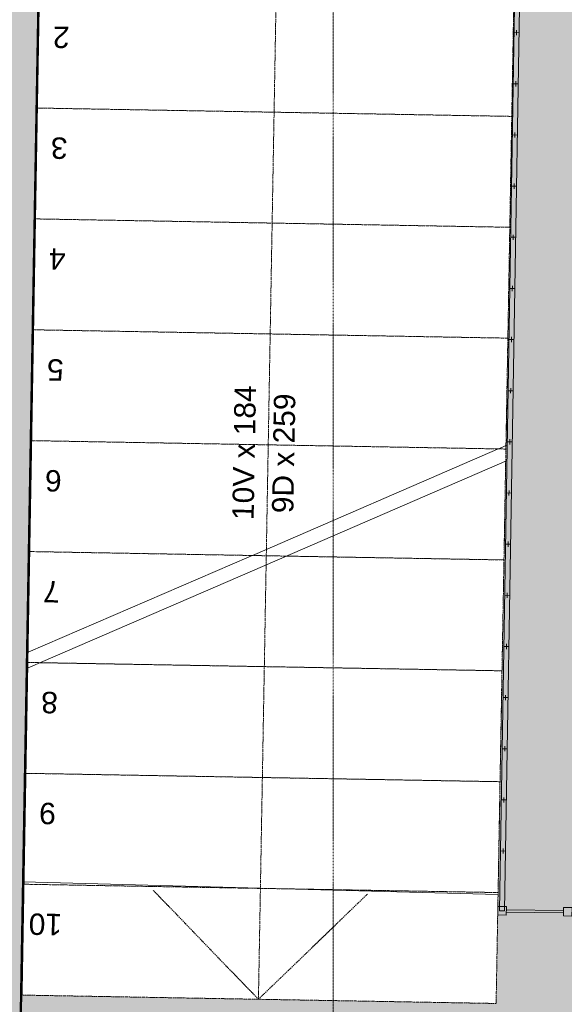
# Model space of a CAD drawing. Header units: millimetres. Extents: x -23760 to 3482, y -2786 to 20067.
# Tile 5 of 14: x -15582 to -14311, y 5025 to 7324. Entities that reach past the tile are written whole.
import ezdxf

# ---------------------------------------------------------------- set-up
doc = ezdxf.new("R2010")
doc.units = ezdxf.units.MM
doc.header["$MEASUREMENT"] = 0
for name, pattern in [('Wipeout_Contour', [1000, 0, -1000]), ('Čerchovaná', [450, 200, -117.5, 15, -117.5]), ('Čerchovaná M', [4.5, 2.5, -0.85, 0.3, -0.85]), ('Čerchovaná S', [3.5, 1.5, -0.85, 0.3, -0.85])]:
    doc.linetypes.add(name, pattern=pattern)
for name, color, linetype in [('7._POHLED ZÁPADNÍ_2_Bourané_Konstrukce - nosné', 7, 'Continuous'), ('7._POHLED ZÁPADNÍ_2_Bourané_Výplně - Povrchové', 7, 'Continuous'), ('7._POHLED ZÁPADNÍ_2_Interiér - schodiště', 7, 'Continuous'), ('7._POHLED ZÁPADNÍ_2_Konstrukce - nosné', 7, 'Continuous'), ('7._POHLED ZÁPADNÍ_2_Výplně - Povrchové', 7, 'Continuous'), ('7._POHLED ZÁPADNÍ_2_Výplně – Řezové', 7, 'Continuous'), ('7._POHLED ZÁPADNÍ_2_Značky - řezy', 7, 'Continuous')]:
    doc.layers.add(name, color=color, linetype=linetype)
doc.styles.add('GENEROVANÝ_STYL_1', font='txt')

msp = doc.modelspace()

# ---------------------------------------------------------------- hatches: boundary and pattern name
at = {"layer": '7._POHLED ZÁPADNÍ_2_Bourané_Výplně - Povrchové', "linetype": 'Continuous', "lineweight": 0, "true_color": 0xffffff}
msp.add_hatch(color=7, dxfattribs=at).paths.add_polyline_path([(-15603, 3685.9), (-13204.2, 3656.8), (-13110.8, 8756.6), (-15498.6, 9038.7), (-15579.7, 5046.3)])

# ---------------------------------------------------------------- linework, layer by layer
at = {"layer": '7._POHLED ZÁPADNÍ_2_Bourané_Konstrukce - nosné', "color": 42, "linetype": 'Continuous', "lineweight": 20, "true_color": 0xe4ad2c, "flags": 128}
for points in [[(-14312.8, 5238.1), (-14446.1, 5240.2), (-14446, 5245.6), (-14312.7, 5243.5)], [(-14312.9, 5231), (-14292.9, 5230.6), (-14292.5, 5250.6), (-14312.5, 5251)]]:
    msp.add_lwpolyline(points, close=True, dxfattribs=at)

# ---------------------------------------------------------------- next in the draw order: wipeouts: each hides what was drawn before it
at = {"color": 254, "linetype": 'Wipeout_Contour', "lineweight": 0, "ltscale": 66601.033341}
msp.add_wipeout([(-15542.9, 7132.6), (-14433.1, 7113.1), (-14428.6, 7371.2), (-15538.4, 7390.7)], dxfattribs=at).dxf.layer = '7._POHLED ZÁPADNÍ_2_Výplně - Povrchové'

# ---------------------------------------------------------------- next in the draw order: linework, layer by layer
at = {"layer": '7._POHLED ZÁPADNÍ_2_Interiér - schodiště', "color": 8, "linetype": 'Čerchovaná', "lineweight": 13}
for p, q in [((-15538.4, 7390.7), (-15542.9, 7132.6)), ((-14433.1, 7113.1), (-14428.6, 7371.2)), ((-15542.9, 7132.6), (-14433.1, 7113.1))]:
    msp.add_line(p, q, dxfattribs=at)

# ---------------------------------------------------------------- next in the draw order: texts
at = {"layer": '7._POHLED ZÁPADNÍ_2_Interiér - schodiště', "color": 8, "linetype": 'Continuous', "lineweight": 13, "insert": (-15465.6, 7296.6), "char_height": 50, "attachment_point": 4, "rotation": 178.9912, "style": 'GENEROVANÝ_STYL_1'}
msp.add_mtext('\\A1;{\\pql;\\fArial|b0|i0|c238|p38;2}', dxfattribs=at)

# ---------------------------------------------------------------- next in the draw order: wipeouts: each hides what was drawn before it
at = {"color": 254, "linetype": 'Wipeout_Contour', "lineweight": 0, "ltscale": 66174.014005}
msp.add_wipeout([(-15547.5, 6874.5), (-14437.7, 6855), (-14433.1, 7113.1), (-15542.9, 7132.6)], dxfattribs=at).dxf.layer = '7._POHLED ZÁPADNÍ_2_Výplně - Povrchové'

# ---------------------------------------------------------------- next in the draw order: linework, layer by layer
at = {"layer": '7._POHLED ZÁPADNÍ_2_Interiér - schodiště', "color": 8, "linetype": 'Čerchovaná', "lineweight": 13}
for p, q in [((-15542.9, 7132.6), (-15547.5, 6874.5)), ((-14433.1, 7113.1), (-15542.9, 7132.6)), ((-14437.7, 6855), (-14433.1, 7113.1)), ((-15547.5, 6874.5), (-14437.7, 6855))]:
    msp.add_line(p, q, dxfattribs=at)

# ---------------------------------------------------------------- next in the draw order: texts
at = {"layer": '7._POHLED ZÁPADNÍ_2_Interiér - schodiště', "color": 8, "linetype": 'Continuous', "lineweight": 13, "insert": (-15470.1, 7038.9), "char_height": 50, "attachment_point": 4, "rotation": 178.9912, "style": 'GENEROVANÝ_STYL_1'}
msp.add_mtext('\\A1;{\\pql;\\fArial|b0|i0|c238|p38;3}', dxfattribs=at)

# ---------------------------------------------------------------- next in the draw order: wipeouts: each hides what was drawn before it
at = {"color": 254, "linetype": 'Wipeout_Contour', "lineweight": 0, "ltscale": 65760.440254}
msp.add_wipeout([(-15552, 6616.4), (-14442.2, 6596.9), (-14437.7, 6855), (-15547.5, 6874.5)], dxfattribs=at).dxf.layer = '7._POHLED ZÁPADNÍ_2_Výplně - Povrchové'

# ---------------------------------------------------------------- next in the draw order: linework, layer by layer
at = {"layer": '7._POHLED ZÁPADNÍ_2_Interiér - schodiště', "color": 8, "linetype": 'Čerchovaná', "lineweight": 13}
for p, q in [((-15547.5, 6874.5), (-15552, 6616.4)), ((-14437.7, 6855), (-15547.5, 6874.5)), ((-14442.2, 6596.9), (-14437.7, 6855)), ((-15552, 6616.4), (-14442.2, 6596.9))]:
    msp.add_line(p, q, dxfattribs=at)

# ---------------------------------------------------------------- next in the draw order: texts
at = {"layer": '7._POHLED ZÁPADNÍ_2_Interiér - schodiště', "color": 8, "linetype": 'Continuous', "lineweight": 13, "insert": (-15474.7, 6780.4), "char_height": 50, "attachment_point": 4, "rotation": 178.9912, "style": 'GENEROVANÝ_STYL_1'}
msp.add_mtext('\\A1;{\\pql;\\fArial|b0|i0|c238|p38;4}', dxfattribs=at)

# ---------------------------------------------------------------- next in the draw order: wipeouts: each hides what was drawn before it
at = {"color": 254, "linetype": 'Wipeout_Contour', "lineweight": 0, "ltscale": 65360.568073}
msp.add_wipeout([(-15556.6, 6358.3), (-14446.8, 6338.8), (-14442.2, 6596.9), (-15552, 6616.4)], dxfattribs=at).dxf.layer = '7._POHLED ZÁPADNÍ_2_Výplně - Povrchové'

# ---------------------------------------------------------------- next in the draw order: linework, layer by layer
at = {"layer": '7._POHLED ZÁPADNÍ_2_Interiér - schodiště', "color": 8, "linetype": 'Čerchovaná', "lineweight": 13}
for p, q in [((-15552, 6616.4), (-15556.6, 6358.3)), ((-14442.2, 6596.9), (-15552, 6616.4)), ((-14446.8, 6338.8), (-14442.2, 6596.9)), ((-15556.6, 6358.3), (-14446.8, 6338.8))]:
    msp.add_line(p, q, dxfattribs=at)

# ---------------------------------------------------------------- next in the draw order: texts
at = {"layer": '7._POHLED ZÁPADNÍ_2_Interiér - schodiště', "color": 8, "linetype": 'Continuous', "lineweight": 13, "insert": (-15479.2, 6522.7), "char_height": 50, "attachment_point": 4, "rotation": 178.9912, "style": 'GENEROVANÝ_STYL_1'}
msp.add_mtext('\\A1;{\\pql;\\fArial|b0|i0|c238|p38;5}', dxfattribs=at)

# ---------------------------------------------------------------- next in the draw order: wipeouts: each hides what was drawn before it
at = {"color": 254, "linetype": 'Wipeout_Contour', "lineweight": 0, "ltscale": 64974.651208}
msp.add_wipeout([(-15561.1, 6100.2), (-14451.3, 6080.7), (-14446.8, 6338.8), (-15556.6, 6358.3)], dxfattribs=at).dxf.layer = '7._POHLED ZÁPADNÍ_2_Výplně - Povrchové'

# ---------------------------------------------------------------- next in the draw order: linework, layer by layer
at = {"layer": '7._POHLED ZÁPADNÍ_2_Interiér - schodiště', "color": 8, "linetype": 'Čerchovaná', "lineweight": 13}
for p, q in [((-15556.6, 6358.3), (-15561.1, 6100.2)), ((-14446.8, 6338.8), (-15556.6, 6358.3)), ((-14451.3, 6080.7), (-14446.8, 6338.8)), ((-15561.1, 6100.2), (-14451.3, 6080.7))]:
    msp.add_line(p, q, dxfattribs=at)

# ---------------------------------------------------------------- next in the draw order: texts
at = {"layer": '7._POHLED ZÁPADNÍ_2_Interiér - schodiště', "color": 8, "linetype": 'Continuous', "lineweight": 13, "insert": (-15483.7, 6264.6), "char_height": 50, "attachment_point": 4, "rotation": 178.9912, "style": 'GENEROVANÝ_STYL_1'}
msp.add_mtext('\\A1;{\\pql;\\fArial|b0|i0|c238|p38;6}', dxfattribs=at)

# ---------------------------------------------------------------- next in the draw order: wipeouts: each hides what was drawn before it
at = {"color": 254, "linetype": 'Wipeout_Contour', "lineweight": 0, "ltscale": 64602.94055}
msp.add_wipeout([(-15565.7, 5842.1), (-14455.8, 5822.6), (-14451.3, 6080.7), (-15561.1, 6100.2)], dxfattribs=at).dxf.layer = '7._POHLED ZÁPADNÍ_2_Výplně - Povrchové'

# ---------------------------------------------------------------- next in the draw order: linework, layer by layer
at = {"layer": '7._POHLED ZÁPADNÍ_2_Interiér - schodiště', "color": 8, "linetype": 'Čerchovaná', "lineweight": 13}
for p, q in [((-15561.1, 6100.2), (-15565.7, 5842.1)), ((-14451.3, 6080.7), (-15561.1, 6100.2)), ((-14455.8, 5822.6), (-14451.3, 6080.7)), ((-15565.7, 5842.1), (-14455.8, 5822.6))]:
    msp.add_line(p, q, dxfattribs=at)

# ---------------------------------------------------------------- next in the draw order: texts
at = {"layer": '7._POHLED ZÁPADNÍ_2_Interiér - schodiště', "color": 8, "linetype": 'Continuous', "lineweight": 13, "insert": (-15488.3, 6006.1), "char_height": 50, "attachment_point": 4, "rotation": 178.9912, "style": 'GENEROVANÝ_STYL_1'}
msp.add_mtext('\\A1;{\\pql;\\fArial|b0|i0|c238|p38;7}', dxfattribs=at)

# ---------------------------------------------------------------- next in the draw order: wipeouts: each hides what was drawn before it
at = {"color": 254, "linetype": 'Wipeout_Contour', "lineweight": 0, "ltscale": 64245.683511}
msp.add_wipeout([(-15570.2, 5584.1), (-14460.4, 5564.5), (-14455.8, 5822.6), (-15565.7, 5842.1)], dxfattribs=at).dxf.layer = '7._POHLED ZÁPADNÍ_2_Výplně - Povrchové'

# ---------------------------------------------------------------- next in the draw order: linework, layer by layer
at = {"layer": '7._POHLED ZÁPADNÍ_2_Interiér - schodiště', "color": 8, "linetype": 'Čerchovaná', "lineweight": 13}
for p, q in [((-15565.7, 5842.1), (-15570.2, 5584.1)), ((-14455.8, 5822.6), (-15565.7, 5842.1)), ((-14460.4, 5564.5), (-14455.8, 5822.6)), ((-15570.2, 5584.1), (-14460.4, 5564.5))]:
    msp.add_line(p, q, dxfattribs=at)

# ---------------------------------------------------------------- next in the draw order: texts
at = {"layer": '7._POHLED ZÁPADNÍ_2_Interiér - schodiště', "color": 8, "linetype": 'Continuous', "lineweight": 13, "insert": (-15492.8, 5748.4), "char_height": 50, "attachment_point": 4, "rotation": 178.9912, "style": 'GENEROVANÝ_STYL_1'}
msp.add_mtext('\\A1;{\\pql;\\fArial|b0|i0|c238|p38;8}', dxfattribs=at)

# ---------------------------------------------------------------- next in the draw order: wipeouts: each hides what was drawn before it
at = {"color": 254, "linetype": 'Wipeout_Contour', "lineweight": 0, "ltscale": 63903.123324}
msp.add_wipeout([(-14460.4, 5564.5), (-15570.2, 5584.1), (-15574.8, 5326), (-14464.9, 5306.4)], dxfattribs=at).dxf.layer = '7._POHLED ZÁPADNÍ_2_Výplně - Povrchové'

# ---------------------------------------------------------------- next in the draw order: linework, layer by layer
at = {"layer": '7._POHLED ZÁPADNÍ_2_Interiér - schodiště', "color": 8, "linetype": 'Čerchovaná', "lineweight": 13}
for p, q in [((-14983.5, 7380.9), (-15015.3, 5574.3)), ((-14983.5, 7380.9), (-15015.3, 5574.3)), ((-15570.2, 5584.1), (-15574.8, 5326)), ((-14460.4, 5564.5), (-15570.2, 5584.1)), ((-15019.8, 5316.2), (-15265.4, 5570.5)), ((-15019.8, 5316.2), (-15265.4, 5570.5)), ((-15015.3, 5574.3), (-15019.8, 5316.2)), ((-15015.3, 5574.3), (-15019.8, 5316.2)), ((-14765.5, 5561.7), (-15019.8, 5316.2)), ((-14765.5, 5561.7), (-15019.8, 5316.2)), ((-14464.9, 5306.4), (-14460.4, 5564.5)), ((-15574.8, 5326), (-14464.9, 5306.4))]:
    msp.add_line(p, q, dxfattribs=at)

# ---------------------------------------------------------------- next in the draw order: texts
at = {"layer": '7._POHLED ZÁPADNÍ_2_Interiér - schodiště', "color": 8, "linetype": 'Continuous', "lineweight": 13, "insert": (-15497.4, 5490.3), "char_height": 50, "attachment_point": 4, "rotation": 178.9912, "style": 'GENEROVANÝ_STYL_1'}
msp.add_mtext('\\A1;{\\pql;\\fArial|b0|i0|c238|p38;9}', dxfattribs=at)

# ---------------------------------------------------------------- next in the draw order: wipeouts: each hides what was drawn before it
at = {"color": 254, "linetype": 'Wipeout_Contour', "lineweight": 0, "ltscale": 66577.196898}
msp.add_wipeout([(-15543.2, 7117.9), (-14433.4, 7098.4), (-14428.8, 7357.3), (-15538.7, 7376.9)], dxfattribs=at).dxf.layer = '7._POHLED ZÁPADNÍ_2_Výplně - Povrchové'

# ---------------------------------------------------------------- next in the draw order: linework, layer by layer
at = {"layer": '7._POHLED ZÁPADNÍ_2_Bourané_Konstrukce - nosné', "color": 42, "linetype": 'Continuous', "lineweight": 20, "true_color": 0xe4ad2c}
for p, q in [((-14416.1, 7293.8), (-14428.1, 7294)), ((-14416.1, 7293.8), (-14428.1, 7294)), ((-14422, 7299.9), (-14422.2, 7287.9)), ((-14422, 7299.9), (-14422.2, 7287.9)), ((-14418.1, 7174.3), (-14430.1, 7174.5)), ((-14424, 7180.4), (-14424.2, 7168.4))]:
    msp.add_line(p, q, dxfattribs=at)
at = {"layer": '7._POHLED ZÁPADNÍ_2_Interiér - schodiště', "color": 8, "linetype": 'Čerchovaná M', "lineweight": 13}
for p, q in [((-15538.7, 7376.9), (-15543.2, 7117.9)), ((-14433.4, 7098.4), (-14428.8, 7357.3)), ((-15543.2, 7117.9), (-14433.4, 7098.4))]:
    msp.add_line(p, q, dxfattribs=at)

# ---------------------------------------------------------------- next in the draw order: texts
at = {"layer": '7._POHLED ZÁPADNÍ_2_Interiér - schodiště', "color": 8, "linetype": 'Continuous', "lineweight": 13, "insert": (-15465.8, 7282.7), "char_height": 50, "attachment_point": 4, "rotation": 178.9912, "style": 'GENEROVANÝ_STYL_1'}
msp.add_mtext('\\A1;{\\pql;\\fArial|b0|i0|c238|p38;2}', dxfattribs=at)

# ---------------------------------------------------------------- next in the draw order: wipeouts: each hides what was drawn before it
at = {"color": 254, "linetype": 'Wipeout_Contour', "lineweight": 0, "ltscale": 66149.505101}
msp.add_wipeout([(-15547.8, 6859), (-14438, 6839.4), (-14433.4, 7098.4), (-15543.2, 7117.9)], dxfattribs=at).dxf.layer = '7._POHLED ZÁPADNÍ_2_Výplně - Povrchové'

# ---------------------------------------------------------------- next in the draw order: linework, layer by layer
at = {"layer": '7._POHLED ZÁPADNÍ_2_Bourané_Konstrukce - nosné', "color": 42, "linetype": 'Continuous', "lineweight": 20, "true_color": 0xe4ad2c}
for p, q in [((-14426, 7061), (-14426.2, 7049)), ((-14420.1, 7054.9), (-14432.1, 7055.1)), ((-14422, 6935.4), (-14434, 6935.6)), ((-14422, 6935.4), (-14434, 6935.6)), ((-14427.9, 6941.5), (-14428.1, 6929.5)), ((-14427.9, 6941.5), (-14428.1, 6929.5))]:
    msp.add_line(p, q, dxfattribs=at)
at = {"layer": '7._POHLED ZÁPADNÍ_2_Interiér - schodiště', "color": 8, "linetype": 'Čerchovaná M', "lineweight": 13}
for p, q in [((-15543.2, 7117.9), (-15547.8, 6859)), ((-14433.4, 7098.4), (-15543.2, 7117.9)), ((-14438, 6839.4), (-14433.4, 7098.4)), ((-15547.8, 6859), (-14438, 6839.4))]:
    msp.add_line(p, q, dxfattribs=at)

# ---------------------------------------------------------------- next in the draw order: texts
at = {"layer": '7._POHLED ZÁPADNÍ_2_Interiér - schodiště', "color": 8, "linetype": 'Continuous', "lineweight": 13, "insert": (-15470.4, 7024.2), "char_height": 50, "attachment_point": 4, "rotation": 178.9912, "style": 'GENEROVANÝ_STYL_1'}
msp.add_mtext('\\A1;{\\pql;\\fArial|b0|i0|c238|p38;3}', dxfattribs=at)

# ---------------------------------------------------------------- next in the draw order: wipeouts: each hides what was drawn before it
at = {"color": 254, "linetype": 'Wipeout_Contour', "lineweight": 0, "ltscale": 65735.364458}
msp.add_wipeout([(-15552.3, 6600), (-14442.5, 6580.5), (-14438, 6839.4), (-15547.8, 6859)], dxfattribs=at).dxf.layer = '7._POHLED ZÁPADNÍ_2_Výplně - Povrchové'

# ---------------------------------------------------------------- next in the draw order: linework, layer by layer
at = {"layer": '7._POHLED ZÁPADNÍ_2_Bourané_Konstrukce - nosné', "color": 42, "linetype": 'Continuous', "lineweight": 20, "true_color": 0xe4ad2c}
for p, q in [((-14424, 6816), (-14436, 6816.2)), ((-14429.9, 6822.1), (-14430.1, 6810.1)), ((-14426, 6696.5), (-14438, 6696.7)), ((-14431.9, 6702.6), (-14432.1, 6690.6))]:
    msp.add_line(p, q, dxfattribs=at)
at = {"layer": '7._POHLED ZÁPADNÍ_2_Interiér - schodiště', "color": 8, "linetype": 'Čerchovaná M', "lineweight": 13}
for p, q in [((-15547.8, 6859), (-15552.3, 6600)), ((-14438, 6839.4), (-15547.8, 6859)), ((-14442.5, 6580.5), (-14438, 6839.4)), ((-15552.3, 6600), (-14442.5, 6580.5))]:
    msp.add_line(p, q, dxfattribs=at)

# ---------------------------------------------------------------- next in the draw order: texts
at = {"layer": '7._POHLED ZÁPADNÍ_2_Interiér - schodiště', "color": 8, "linetype": 'Continuous', "lineweight": 13, "insert": (-15475, 6764.8), "char_height": 50, "attachment_point": 4, "rotation": 178.9912, "style": 'GENEROVANÝ_STYL_1'}
msp.add_mtext('\\A1;{\\pql;\\fArial|b0|i0|c238|p38;4}', dxfattribs=at)

# ---------------------------------------------------------------- next in the draw order: wipeouts: each hides what was drawn before it
at = {"color": 254, "linetype": 'Wipeout_Contour', "lineweight": 0, "ltscale": 65335.03342}
msp.add_wipeout([(-15556.9, 6341.1), (-14447.1, 6321.5), (-14442.5, 6580.5), (-15552.3, 6600)], dxfattribs=at).dxf.layer = '7._POHLED ZÁPADNÍ_2_Výplně - Povrchové'

# ---------------------------------------------------------------- next in the draw order: linework, layer by layer
at = {"layer": '7._POHLED ZÁPADNÍ_2_Bourané_Konstrukce - nosné', "color": 42, "linetype": 'Continuous', "lineweight": 20, "true_color": 0xe4ad2c}
for p, q in [((-14428, 6577.1), (-14440, 6577.3)), ((-14433.9, 6583.2), (-14434.1, 6571.2)), ((-14435.8, 6463.7), (-14436, 6451.7)), ((-14429.9, 6457.6), (-14441.9, 6457.8))]:
    msp.add_line(p, q, dxfattribs=at)
at = {"layer": '7._POHLED ZÁPADNÍ_2_Interiér - schodiště', "color": 8, "linetype": 'Čerchovaná M', "lineweight": 13}
for p, q in [((-15552.3, 6600), (-15556.9, 6341.1)), ((-14442.5, 6580.5), (-15552.3, 6600)), ((-14447.1, 6321.5), (-14442.5, 6580.5)), ((-15556.9, 6341.1), (-14447.1, 6321.5))]:
    msp.add_line(p, q, dxfattribs=at)

# ---------------------------------------------------------------- next in the draw order: texts
at = {"layer": '7._POHLED ZÁPADNÍ_2_Interiér - schodiště', "color": 8, "linetype": 'Continuous', "lineweight": 13, "insert": (-15479.5, 6506.3), "char_height": 50, "attachment_point": 4, "rotation": 178.9912, "style": 'GENEROVANÝ_STYL_1'}
msp.add_mtext('\\A1;{\\pql;\\fArial|b0|i0|c238|p38;5}', dxfattribs=at)

# ---------------------------------------------------------------- next in the draw order: wipeouts: each hides what was drawn before it
at = {"color": 254, "linetype": 'Wipeout_Contour', "lineweight": 0, "ltscale": 64948.76813}
msp.add_wipeout([(-15561.5, 6082.1), (-14451.6, 6062.5), (-14447.1, 6321.5), (-15556.9, 6341.1)], dxfattribs=at).dxf.layer = '7._POHLED ZÁPADNÍ_2_Výplně - Povrchové'

# ---------------------------------------------------------------- next in the draw order: linework, layer by layer
at = {"layer": '7._POHLED ZÁPADNÍ_2_Bourané_Konstrukce - nosné', "color": 42, "linetype": 'Continuous', "lineweight": 20, "true_color": 0xe4ad2c}
for p, q in [((-14431.9, 6338.2), (-14443.9, 6338.4)), ((-14437.8, 6344.3), (-14438, 6332.3)), ((-14433.9, 6218.7), (-14445.9, 6218.9)), ((-14439.8, 6224.8), (-14440, 6212.8)), ((-14435.9, 6099.3), (-14447.9, 6099.5))]:
    msp.add_line(p, q, dxfattribs=at)
at = {"layer": '7._POHLED ZÁPADNÍ_2_Interiér - schodiště', "color": 8, "linetype": 'Čerchovaná M', "lineweight": 13}
for p, q in [((-15556.9, 6341.1), (-15561.5, 6082.1)), ((-14447.1, 6321.5), (-15556.9, 6341.1)), ((-14451.6, 6062.5), (-14447.1, 6321.5)), ((-15561.5, 6082.1), (-14451.6, 6062.5))]:
    msp.add_line(p, q, dxfattribs=at)

# ---------------------------------------------------------------- next in the draw order: texts
at = {"layer": '7._POHLED ZÁPADNÍ_2_Interiér - schodiště', "color": 8, "linetype": 'Continuous', "lineweight": 13, "char_height": 50, "style": 'GENEROVANÝ_STYL_1'}
for s, insert, attachment_point, rotation in [('\\A1;{\\pqc;\\pt0,3550;\\fArial|b0|i0|c238|p38;10V x \\fArial|b0|i0|c238|p38;184\\fArial|b0|i0|c238|p38;\\A1{\\H.66x;\\S^  ;}\\fArial|b0|i0|c238|p38;\\fArial|b0|i0|c238|p38;\\fArial|b0|i0|c238|p38;\\fArial|b0|i0|c238|p38;\\A1{\\H.66x;\\S^  ;}\\fArial|b0|i0|c238|p38;\\fArial|b0|i0|c238|p38;\\fArial|b0|i0|c238|p38;\\fArial|b0|i0|c238|p38;\\A1{\\H.66x;\\S^  ;}\\fArial|b0|i0|c238|p38;}', (-15018.3, 6331.6), 8, 88.9912), ('\\A1;{\\pqc;\\pt0,3550;\\fArial|b0|i0|c238|p38;9D x \\fArial|b0|i0|c238|p38;259\\fArial|b0|i0|c238|p38;\\A1{\\H.66x;\\S^  ;}\\fArial|b0|i0|c238|p38;\\fArial|b0|i0|c238|p38;\\fArial|b0|i0|c238|p38;\\fArial|b0|i0|c238|p38;\\A1{\\H.66x;\\S^  ;}\\fArial|b0|i0|c238|p38;\\fArial|b0|i0|c238|p38;\\fArial|b0|i0|c238|p38;\\fArial|b0|i0|c238|p38;\\A1{\\H.66x;\\S^  ;}\\fArial|b0|i0|c238|p38;}', (-14990.6, 6331.1), 2, 88.9912), ('\\A1;{\\pql;\\fArial|b0|i0|c238|p38;6}', (-15484.1, 6247.3), 4, 178.9912)]:
    msp.add_mtext(s, dxfattribs=dict(at, insert=insert, attachment_point=attachment_point, rotation=rotation))

# ---------------------------------------------------------------- next in the draw order: wipeouts: each hides what was drawn before it
at = {"color": 254, "linetype": 'Wipeout_Contour', "lineweight": 0, "ltscale": 64576.8218}
msp.add_wipeout([(-15566, 5823.1), (-14456.2, 5803.6), (-14451.6, 6062.5), (-15561.5, 6082.1)], dxfattribs=at).dxf.layer = '7._POHLED ZÁPADNÍ_2_Výplně - Povrchové'

# ---------------------------------------------------------------- next in the draw order: linework, layer by layer
at = {"layer": '7._POHLED ZÁPADNÍ_2_Bourané_Konstrukce - nosné', "color": 42, "linetype": 'Continuous', "lineweight": 20, "true_color": 0xe4ad2c}
for p, q in [((-14441.8, 6105.4), (-14442, 6093.4)), ((-14437.9, 5979.8), (-14449.9, 5980)), ((-14443.8, 5985.9), (-14444, 5973.9)), ((-14445.7, 5866.5), (-14445.9, 5854.5)), ((-14439.8, 5860.4), (-14451.8, 5860.6))]:
    msp.add_line(p, q, dxfattribs=at)
at = {"layer": '7._POHLED ZÁPADNÍ_2_Interiér - schodiště', "color": 8, "linetype": 'Čerchovaná M', "lineweight": 13}
for p, q in [((-15561.5, 6082.1), (-15566, 5823.1)), ((-14451.6, 6062.5), (-15561.5, 6082.1)), ((-14456.2, 5803.6), (-14451.6, 6062.5)), ((-15566, 5823.1), (-14456.2, 5803.6))]:
    msp.add_line(p, q, dxfattribs=at)
at = {"layer": '7._POHLED ZÁPADNÍ_2_Konstrukce - nosné', "color": 8, "linetype": 'Continuous', "lineweight": 13}
for p, q in [((-15562.1, 5846.8), (-14443.4, 6331)), ((-14960.1, 6071.5), (-14451.6, 6062.5))]:
    msp.add_line(p, q, dxfattribs=at)

# ---------------------------------------------------------------- next in the draw order: texts
at = {"layer": '7._POHLED ZÁPADNÍ_2_Interiér - schodiště', "color": 8, "linetype": 'Continuous', "lineweight": 13, "insert": (-15488.6, 5987.9), "char_height": 50, "attachment_point": 4, "rotation": 178.9912, "style": 'GENEROVANÝ_STYL_1'}
msp.add_mtext('\\A1;{\\pql;\\fArial|b0|i0|c238|p38;7}', dxfattribs=at)

# ---------------------------------------------------------------- next in the draw order: wipeouts: each hides what was drawn before it
at = {"color": 254, "linetype": 'Wipeout_Contour', "lineweight": 0, "ltscale": 64219.444055}
msp.add_wipeout([(-15570.6, 5564.2), (-14460.8, 5544.6), (-14456.2, 5803.6), (-15566, 5823.1)], dxfattribs=at).dxf.layer = '7._POHLED ZÁPADNÍ_2_Výplně - Povrchové'

# ---------------------------------------------------------------- next in the draw order: linework, layer by layer
at = {"layer": '7._POHLED ZÁPADNÍ_2_Bourané_Konstrukce - nosné', "color": 42, "linetype": 'Continuous', "lineweight": 20, "true_color": 0xe4ad2c}
for p, q in [((-14441.8, 5740.9), (-14453.8, 5741.1)), ((-14447.7, 5747), (-14447.9, 5735)), ((-14443.8, 5621.5), (-14455.8, 5621.7)), ((-14449.7, 5627.6), (-14449.9, 5615.6))]:
    msp.add_line(p, q, dxfattribs=at)
at = {"layer": '7._POHLED ZÁPADNÍ_2_Interiér - schodiště', "color": 8, "linetype": 'Čerchovaná M', "lineweight": 13}
for p, q in [((-15566, 5823.1), (-15570.6, 5564.2)), ((-14456.2, 5803.6), (-15566, 5823.1)), ((-14460.8, 5544.6), (-14456.2, 5803.6)), ((-15570.6, 5564.2), (-14460.8, 5544.6))]:
    msp.add_line(p, q, dxfattribs=at)
at = {"layer": '7._POHLED ZÁPADNÍ_2_Konstrukce - nosné', "color": 8, "linetype": 'Continuous', "lineweight": 13}
for p, q in [((-15562.7, 5810.6), (-14444, 6294.9)), ((-14456.2, 5803.6), (-15535.1, 5822.6))]:
    msp.add_line(p, q, dxfattribs=at)

# ---------------------------------------------------------------- next in the draw order: texts
at = {"layer": '7._POHLED ZÁPADNÍ_2_Interiér - schodiště', "color": 8, "linetype": 'Continuous', "lineweight": 13, "insert": (-15493.2, 5729.4), "char_height": 50, "attachment_point": 4, "rotation": 178.9912, "style": 'GENEROVANÝ_STYL_1'}
msp.add_mtext('\\A1;{\\pql;\\fArial|b0|i0|c238|p38;8}', dxfattribs=at)

# ---------------------------------------------------------------- next in the draw order: wipeouts: each hides what was drawn before it
at = {"color": 254, "linetype": 'Wipeout_Contour', "lineweight": 0, "ltscale": 63876.880262}
msp.add_wipeout([(-15575.1, 5305.2), (-14465.3, 5285.7), (-14460.8, 5544.6), (-15570.6, 5564.2)], dxfattribs=at).dxf.layer = '7._POHLED ZÁPADNÍ_2_Výplně - Povrchové'

# ---------------------------------------------------------------- next in the draw order: linework, layer by layer
at = {"layer": '7._POHLED ZÁPADNÍ_2_Bourané_Konstrukce - nosné', "color": 42, "linetype": 'Continuous', "lineweight": 20, "true_color": 0xe4ad2c}
for p, q in [((-14445.8, 5502), (-14457.8, 5502.2)), ((-14451.7, 5508.1), (-14451.9, 5496.1)), ((-14447.7, 5382.6), (-14459.7, 5382.8)), ((-14453.6, 5388.7), (-14453.8, 5376.7))]:
    msp.add_line(p, q, dxfattribs=at)
at = {"layer": '7._POHLED ZÁPADNÍ_2_Interiér - schodiště', "color": 8, "linetype": 'Čerchovaná M', "lineweight": 13}
for p, q in [((-15570.6, 5564.2), (-15575.1, 5305.2)), ((-14460.8, 5544.6), (-15570.6, 5564.2)), ((-14465.3, 5285.7), (-14460.8, 5544.6)), ((-15575.1, 5305.2), (-14465.3, 5285.7))]:
    msp.add_line(p, q, dxfattribs=at)
at = {"layer": '7._POHLED ZÁPADNÍ_2_Konstrukce - nosné', "color": 8, "linetype": 'Continuous', "lineweight": 13}
msp.add_line((-14460.8, 5544.6), (-15570.6, 5564.2), dxfattribs=at)

# ---------------------------------------------------------------- next in the draw order: texts
at = {"layer": '7._POHLED ZÁPADNÍ_2_Interiér - schodiště', "color": 8, "linetype": 'Continuous', "lineweight": 13, "insert": (-15497.8, 5470.4), "char_height": 50, "attachment_point": 4, "rotation": 178.9912, "style": 'GENEROVANÝ_STYL_1'}
msp.add_mtext('\\A1;{\\pql;\\fArial|b0|i0|c238|p38;9}', dxfattribs=at)

# ---------------------------------------------------------------- next in the draw order: wipeouts: each hides what was drawn before it
at = {"color": 254, "linetype": 'Wipeout_Contour', "lineweight": 0, "ltscale": 63549.370849}
msp.add_wipeout([(-14465.3, 5285.7), (-15575.1, 5305.2), (-15579.7, 5046.3), (-14469.9, 5026.7)], dxfattribs=at).dxf.layer = '7._POHLED ZÁPADNÍ_2_Výplně - Povrchové'

# ---------------------------------------------------------------- next in the draw order: hatches: boundary and pattern name
at = {"layer": '7._POHLED ZÁPADNÍ_2_Výplně – Řezové', "linetype": 'Continuous', "lineweight": 13}
msp.add_hatch(color=254, dxfattribs=at).paths.add_polyline_path([(-15839.2, 9053.1), (-15915.3, 4701.6), (-15700.3, 4697.8), (-15585.3, 4695.8), (-15509.7, 9020.1)])

# ---------------------------------------------------------------- next in the draw order: linework, layer by layer
at = {"layer": '7._POHLED ZÁPADNÍ_2_Bourané_Konstrukce - nosné', "color": 42, "linetype": 'Continuous', "lineweight": 20, "true_color": 0xe4ad2c, "flags": 128}
for points in [[(-14450.1, 5243.1), (-14462, 5243.3), (-14423.2, 7589), (-14411.2, 7588.8)], [(-14446.2, 5233.1), (-14466.2, 5233.4), (-14465.9, 5253.4), (-14445.9, 5253.1)]]:
    msp.add_lwpolyline(points, close=True, dxfattribs=at)
at = {"layer": '7._POHLED ZÁPADNÍ_2_Interiér - schodiště', "color": 8, "linetype": 'Čerchovaná M', "lineweight": 13}
for p, q in [((-14983.7, 7367.1), (-15020.2, 5295.4)), ((-14983.7, 7367.1), (-15020.2, 5295.4)), ((-15575.1, 5305.2), (-15579.7, 5046.3)), ((-14465.3, 5285.7), (-15575.1, 5305.2)), ((-15024.8, 5036.5), (-15270.3, 5290.8)), ((-15024.8, 5036.5), (-15270.3, 5290.8)), ((-15020.2, 5295.4), (-15024.8, 5036.5)), ((-15020.2, 5295.4), (-15024.8, 5036.5)), ((-14770.4, 5282), (-15024.8, 5036.5)), ((-14770.4, 5282), (-15024.8, 5036.5)), ((-14469.9, 5026.7), (-14465.3, 5285.7)), ((-15579.7, 5046.3), (-14469.9, 5026.7))]:
    msp.add_line(p, q, dxfattribs=at)
at = {"layer": '7._POHLED ZÁPADNÍ_2_Konstrukce - nosné', "color": 8, "linetype": 'Continuous', "lineweight": 13}
msp.add_line((-14464.9, 5281.4), (-15575, 5310.8), dxfattribs=at)
at = {"layer": '7._POHLED ZÁPADNÍ_2_Konstrukce - nosné', "color": 7, "linetype": 'Continuous', "lineweight": 50, "flags": 128}
msp.add_lwpolyline([(-15585.3, 4695.8), (-15509.7, 9020.1)], dxfattribs=at)
at = {"layer": '7._POHLED ZÁPADNÍ_2_Značky - řezy', "color": 154, "linetype": 'Čerchovaná S', "lineweight": 13}
msp.add_line((-14850.1, 19646), (-14850.1, -411.8), dxfattribs=at)

# ---------------------------------------------------------------- next in the draw order: texts
at = {"layer": '7._POHLED ZÁPADNÍ_2_Interiér - schodiště', "color": 8, "linetype": 'Continuous', "lineweight": 13, "insert": (-15483.3, 5211.1), "char_height": 50, "attachment_point": 4, "rotation": 178.9912, "style": 'GENEROVANÝ_STYL_1'}
msp.add_mtext('\\A1;{\\pql;\\fArial|b0|i0|c238|p38;10}', dxfattribs=at)

doc.saveas('drawing.dxf')
